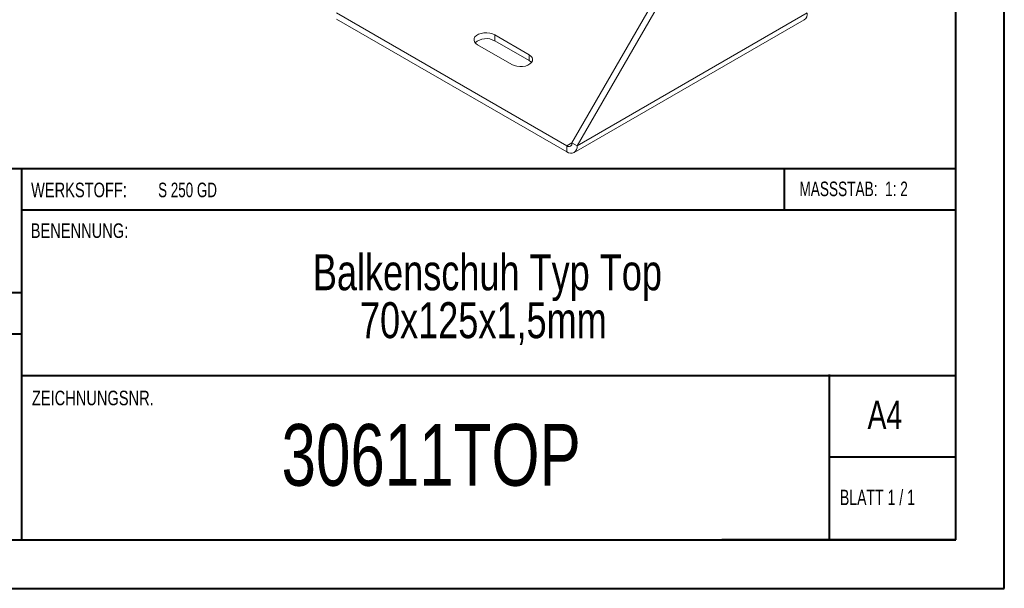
# Model space of a CAD drawing. Header units: millimetres. Extents: x 0 to 210, y 0 to 297.
# Tile 2 of 4: x 109 to 210, y 0 to 59. Entities that reach past the tile are written whole.
import ezdxf

# ---------------------------------------------------------------- set-up
doc = ezdxf.new("R2010")
doc.units = ezdxf.units.MM
doc.styles.add('SLDTEXTSTYLE0', font='TXT', dxfattribs={"width": 0.75})
doc.styles.add('SLDTEXTSTYLE1', font='TXT', dxfattribs={"width": 0.681818})
doc.styles.add('SLDTEXTSTYLE2', font='TXT', dxfattribs={"width": 0.7})
doc.styles.add('SLDTEXTSTYLE3', font='TXT', dxfattribs={"width": 0.6875})

# ---------------------------------------------------------------- blocks, each defined once
blk = doc.blocks.new('SW_NOTE_1')
at = {"color": 0, "linetype": 'Continuous', "lineweight": 0, "char_height": 3.7042, "attachment_point": 2, "style": 'SLDTEXTSTYLE0'}
for s, insert in [('Balkenschuh Typ Top', (24.66, 4.77)), ('70x125x1,5mm', (24.24, -0.16))]:
    blk.add_mtext(s, dxfattribs=dict(at, insert=insert))

msp = doc.modelspace()

# ---------------------------------------------------------------- linework, layer by layer
at = {"color": 7, "linetype": 'Continuous', "lineweight": 40}
for p, q in [((210.08, 0.21), (210.08, 297.21)), ((205.08, 5.21), (205.08, 292.21)), ((205.08, 43.37), (10.11, 43.37)), ((108.91, 43.37), (108.91, 5.12)), ((187.47, 39.12), (187.47, 43.37)), ((205.08, 39.12), (108.91, 39.12)), ((108.91, 30.62), (10.11, 30.62)), ((108.91, 26.37), (10.11, 26.37)), ((108.91, 22.12), (205.08, 22.12)), ((192.08, 5.21), (192.08, 22.21)), ((205.08, 13.71), (192.08, 13.71)), ((10.08, 5.21), (205.08, 5.21)), ((205.08, 5.21), (180.99, 5.21)), ((0.08, 0.21), (210.08, 0.21))]:
    msp.add_line(p, q, dxfattribs=at)
at = {"color": 7, "linetype": 'Continuous', "lineweight": 15}
for p, q in [((165.58, 46.05), (176.54, 65.03)), ((166.11, 45.74), (177.07, 64.72)), ((141.36, 59.42), (165.05, 45.74)), ((141.36, 58.8), (165.05, 45.13)), ((166.11, 45.74), (189.8, 59.42)), ((165.8, 45.05), (189.49, 58.73)), ((161.16, 55.13), (157.63, 57.17)), ((157.63, 56.56), (157.63, 57.17)), ((155.86, 56.15), (159.4, 54.11)), ((161.16, 54.52), (157.63, 56.56)), ((161.16, 54.52), (161.16, 55.13)), ((165.58, 46.05), (165.05, 45.74)), ((165.05, 45.74), (165.05, 45.13)), ((165.58, 46.05), (166.11, 45.74))]:
    msp.add_line(p, q, dxfattribs=at)
at = {"color": 7, "linetype": 'Continuous', "lineweight": 15, "flags": 128}
for points in [[(157.63, 57.17), (157.39, 57.28), (157.12, 57.35), (156.82, 57.38), (156.52, 57.37), (156.23, 57.32), (155.97, 57.23), (155.76, 57.11), (155.6, 56.96), (155.51, 56.79), (155.5, 56.62), (155.55, 56.45), (155.67, 56.29), (155.86, 56.15)], [(159.4, 54.11), (159.63, 54), (159.91, 53.93), (160.2, 53.9), (160.5, 53.91), (160.79, 53.96), (161.05, 54.05), (161.26, 54.17), (161.42, 54.32), (161.51, 54.49), (161.53, 54.66), (161.47, 54.83), (161.35, 54.99), (161.16, 55.13)], [(161.41, 54.31), (161.35, 54.38), (161.16, 54.52)]]:
    msp.add_lwpolyline(points, dxfattribs=at)
at = {"color": 7, "linetype": 'Continuous', "lineweight": 15}
for centre, radius, start, end in [((189.07, 59.33), 0.739, 305.0133, 6.2988), ((156.76, 55.02), 1.76, 60.6485, 130.912), ((165.26, 45.99), 0.328, 230.7967, 9.214), ((165.47, 45.64), 0.655, 230.7967, 9.214)]:
    msp.add_arc(centre, radius, start, end, dxfattribs=at)

# ---------------------------------------------------------------- block references
at = {"color": 7, "linetype": 'Continuous', "lineweight": 0}
msp.add_blockref('SW_NOTE_1', (132.22, 29.82), dxfattribs=at)

# ---------------------------------------------------------------- texts
for s, insert, char_height, attachment_point, style in [('WERKSTOFF:', (109.91, 41.96), 1.5, 1, 'SLDTEXTSTYLE0'), ('S 250 GD', (122.99, 41.96), 1.5, 1, 'SLDTEXTSTYLE3'), ('MASSSTAB:  1: 2', (188.99, 42.07), 1.5, 1, 'SLDTEXTSTYLE2'), ('BENENNUNG:', (109.88, 37.77), 1.5, 1, 'SLDTEXTSTYLE0'), ('ZEICHNUNGSNR.', (110, 20.55), 1.5, 1, 'SLDTEXTSTYLE0'), ('A4', (196, 19.52), 2.91, 1, 'SLDTEXTSTYLE0'), ('30611TOP', (151.09, 17.12), 6.35, 2, 'SLDTEXTSTYLE0'), ('BLATT 1 / 1', (193.16, 10.36), 1.5875, 1, 'SLDTEXTSTYLE1')]:
    msp.add_mtext(s, dxfattribs=dict(at, insert=insert, char_height=char_height, attachment_point=attachment_point, style=style))

doc.saveas('drawing.dxf')
